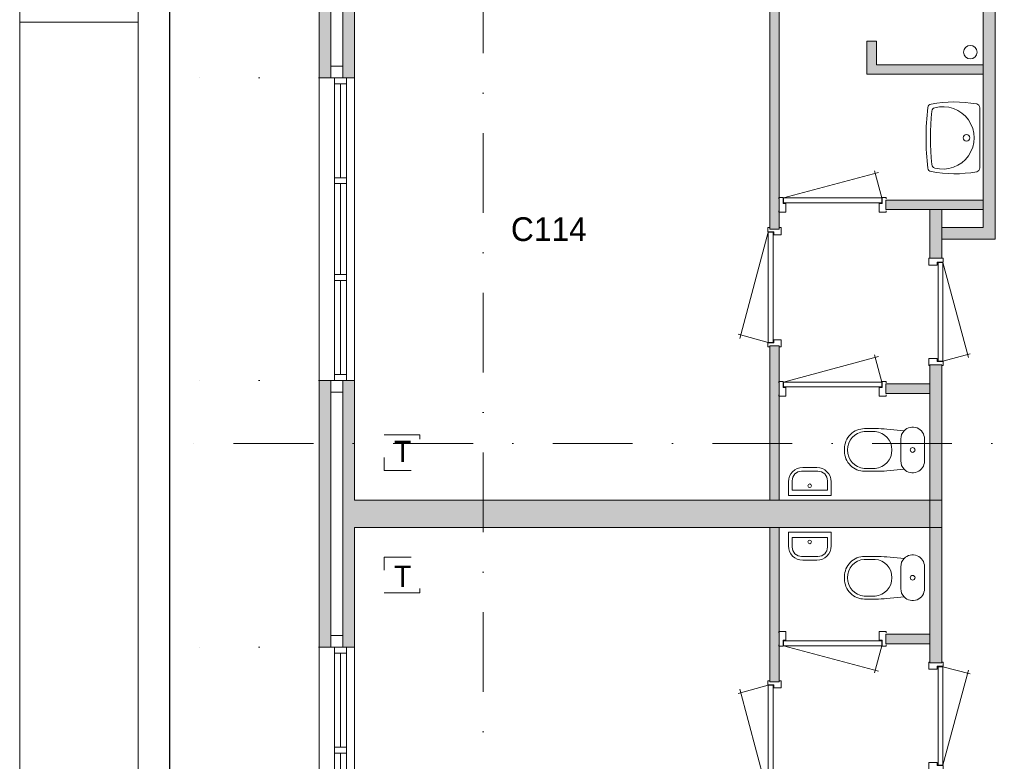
# Model space of a CAD drawing. Header units: millimetres. Extents: x 0 to 84100, y 0 to 59400.
# Tile 5 of 36: x 0 to 8302, y 23471 to 29722. Entities that reach past the tile are written whole.
import ezdxf
from ezdxf.enums import TextEntityAlignment as Align
from ezdxf.xclip import XClip

# ---------------------------------------------------------------- set-up
doc = ezdxf.new("R2010")
doc.units = ezdxf.units.MM
doc.header["$PDMODE"] = 3
doc.header["$PDSIZE"] = 1
for name, pattern in [('DGN1', [504.6, 0, -504.6]), ('DGN2', [672.8, 336.4, -336.4]), ('DGN4', [1345.6, 672.8, -336.4, 0, -336.4])]:
    doc.linetypes.add(name, pattern=pattern)
for name, color, linetype in [('16', 7, 'Continuous'), ('17', 7, 'Continuous'), ('30', 7, 'Continuous'), ('32', 7, 'Continuous'), ('33', 7, 'Continuous'), ('40', 7, 'Continuous'), ('48', 7, 'Continuous'), ('56', 7, 'Continuous'), ('58', 7, 'Continuous'), ('62', 7, 'Continuous'), ('KADER', 7, 'Continuous'), ('TRAP', 7, 'Continuous')]:
    doc.layers.add(name, color=color, linetype=linetype)
doc.styles.add('dgn001', font='dgn001.shx')
doc.styles.add('dgn003', font='dgn003.shx')
doc.styles.get("Standard").update_dxf_attribs({"font": 'arial.ttf'})
doc.dimstyles.get("Standard").update_dxf_attribs({"dimtxt": 0.18, "dimasz": 0.18, "dimexe": 0.18, "dimexo": 0.0625, "dimgap": 0.09, "dimtad": 0, "dimtih": 1, "dimtoh": 1, "dimdec": 4, "dimzin": 0, "dimdsep": 46, "dimtxsty": 'Standard', "dimcen": 0.09, "dimadec": 0, "dimazin": 0, "dimtfac": 1, "dimtdec": 4, "dimtofl": 0, "dimtmove": 0, "dimatfit": 3, "dimfxl": 1, "dimtolj": 1, "dimtzin": 0, "dimarcsym": 0})

# ---------------------------------------------------------------- blocks, each defined once
blk = doc.blocks.new('AnonymousCell11')
at = {"layer": 'TRAP', "color": 1, "linetype": 'DGN2', "lineweight": 0, "flags": 128}
blk.add_lwpolyline([(-150, -139), (150, -139), (150, 161), (-150, 161), (-150, -139)], dxfattribs=at)
at = {"layer": 'TRAP', "color": 1, "linetype": 'DGN2', "lineweight": 0, "style": 'dgn001'}
blk.add_text('T', height=180, dxfattribs=at).set_placement((-68, -90))
blk = doc.blocks.new('AnonymousCell12')
at = {"layer": 'TRAP', "color": 1, "linetype": 'DGN2', "lineweight": 0, "flags": 128}
blk.add_lwpolyline([(-150, 139), (150, 139), (150, -161), (-150, -161), (-150, 139)], dxfattribs=at)
at = {"layer": 'TRAP', "color": 1, "linetype": 'DGN2', "lineweight": 0, "style": 'dgn001'}
blk.add_text('T', height=180, dxfattribs=at).set_placement((-68, -90))
blk = doc.blocks.new('830R10118')
at = {"layer": '33', "color": 1, "linetype": 'Continuous', "lineweight": 0}
for p, q in [((108, -38), (336.87, -99.32)), ((108, -868), (322.82, -66.28))]:
    blk.add_line(p, q, dxfattribs=at)
at = {"layer": '33', "color": 92, "linetype": 'Continuous', "lineweight": 13, "true_color": 0x00e100, "flags": 128}
for points in [[(100, 0), (111, 0), (111, -35), (61, -35), (61, -60), (-11, -60), (-11, 0), (0, 0)], [(100, -906), (111, -906), (111, -871), (61, -871), (61, -846), (-11, -846), (-11, -906), (0, -906)]]:
    blk.add_lwpolyline(points, dxfattribs=at)
at = {"layer": '33', "color": 2, "linetype": 'Continuous', "lineweight": 13, "true_color": 0xf0f000, "flags": 128}
blk.add_lwpolyline([(108, -868), (108, -38), (68, -38), (68, -868), (108, -868)], dxfattribs=at)
blk = doc.blocks.new('CLOS0239')
at = {"layer": '40', "color": 7, "linetype": 'Continuous', "lineweight": 0}
for p, q in [((-527.8, 155), (-435.8, 155)), ((-220, -92.5), (-220, 92.5)), ((-670, -1.1), (-670, 0.8)), ((-527.8, -155), (-435.5, -155))]:
    blk.add_line(p, q, dxfattribs=at)
at = {"layer": '40', "color": 7, "linetype": 'Continuous', "lineweight": 0, "flags": 128}
for points in [[(-338.3, -175.7), (-191.9, -162), (-191.9, -162, 0.674333), (-20, -92.5), (-20, -92.5), (-20, 92.5), (-20, 92.5, 0.674333), (-191.9, 162), (-191.9, 162), (-338.3, 175.7), (-338.3, 175.7, 0.023285), (-431.3, 180), (-431.3, 180), (-525, 180), (-525, 180, 0.414214), (-695, 10), (-695, 10), (-695, -10), (-695, -10, 0.414214), (-525, -180), (-525, -180), (-431.3, -180), (-431.3, -180, 0.023285), (-338.3, -175.7)], [(-220, 92.5, -0.194504), (-191.9, 162)], [(-191.9, -162, -0.194504), (-220, -92.5)]]:
    blk.add_lwpolyline(points, format="xyb", dxfattribs=at)
at = {"layer": '40', "color": 7, "linetype": 'Continuous', "lineweight": 0}
blk.add_circle((-120, 0), 20, dxfattribs=at)
for centre, start, end in [((-514.4, 0), 94.9259, 265.0741), ((-450, 0), 274.92635, 85.07365)]:
    blk.add_arc(centre, 155.6, start, end, dxfattribs=at)
blk = doc.blocks.new('FT0139')
at = {"layer": '40', "color": 7, "linetype": 'Continuous', "lineweight": 0}
for p, q in [((180, -20), (-180, -20)), ((148.9, -64.6), (-148.9, -64.6)), ((-148.9, -64.6), (-148.9, -144)), ((180, -135.1), (180, -20))]:
    blk.add_line(p, q, dxfattribs=at)
at = {"layer": '40', "color": 7, "linetype": 'Continuous', "lineweight": 0, "flags": 128}
for points in [[(-180, -20), (-180, -135.1)], [(148.9, -144), (148.9, -64.6)], [(-68.9, -224), (68.9, -224)], [(-60, -255.1), (60, -255.1)]]:
    blk.add_lwpolyline(points, dxfattribs=at)
for points in [[(-60, -255.1, -0.414214), (-180, -135.1)], [(-68.9, -224, -0.414214), (-148.9, -144)]]:
    blk.add_lwpolyline(points, format="xyb", dxfattribs=at)
at = {"layer": '40', "color": 7, "linetype": 'Continuous', "lineweight": 0}
blk.add_circle((-0.9, -101.1), 15.1, dxfattribs=at)
for centre, radius in [((60, -135.1), 120), ((68.9, -144), 80)]:
    blk.add_arc(centre, radius, 270, 0, dxfattribs=at)
blk = doc.blocks.new('830R10119')
at = {"layer": '33', "color": 1, "linetype": 'Continuous', "lineweight": 0}
for p, q in [((-868, -108), (-66.28, -322.82)), ((-38, -108), (-99.32, -336.87))]:
    blk.add_line(p, q, dxfattribs=at)
at = {"layer": '33', "color": 92, "linetype": 'Continuous', "lineweight": 13, "true_color": 0x00e100, "flags": 128}
for points in [[(-906, -100), (-906, -111), (-871, -111), (-871, -61), (-846, -61), (-846, 11), (-906, 11), (-906, 0)], [(0, -100), (0, -111), (-35, -111), (-35, -61), (-60, -61), (-60, 11), (0, 11), (0, 0)]]:
    blk.add_lwpolyline(points, dxfattribs=at)
at = {"layer": '33', "color": 2, "linetype": 'Continuous', "lineweight": 13, "true_color": 0xf0f000, "flags": 128}
blk.add_lwpolyline([(-868, -108), (-38, -108), (-38, -68), (-868, -68), (-868, -108)], dxfattribs=at)
blk = doc.blocks.new('930L0940')
at = {"layer": '33', "color": 1, "linetype": 'Continuous', "lineweight": 0}
for p, q in [((-98, 968), (-353.44, 899.56)), ((-98, 38), (-338.7, 936.31))]:
    blk.add_line(p, q, dxfattribs=at)
at = {"layer": '33', "color": 92, "linetype": 'Continuous', "lineweight": 13, "true_color": 0x00e100, "flags": 128}
for points in [[(-90, 1006), (-101, 1006), (-101, 971), (-51, 971), (-51, 946), (11, 946), (11, 1006), (0, 1006)], [(-90, 0), (-101, 0), (-101, 35), (-51, 35), (-51, 60), (11, 60), (11, 0), (0, 0)]]:
    blk.add_lwpolyline(points, dxfattribs=at)
at = {"layer": '33', "color": 2, "linetype": 'Continuous', "lineweight": 13, "true_color": 0xf0f000, "flags": 128}
blk.add_lwpolyline([(-98, 968), (-98, 38), (-58, 38), (-58, 968), (-98, 968)], dxfattribs=at)
blk = doc.blocks.new('830R10121')
at = {"layer": '33', "color": 1, "linetype": 'Continuous', "lineweight": 0}
for p, q in [((108, 868), (322.82, 66.28)), ((108, 38), (336.87, 99.32))]:
    blk.add_line(p, q, dxfattribs=at)
at = {"layer": '33', "color": 92, "linetype": 'Continuous', "lineweight": 13, "true_color": 0x00e100, "flags": 128}
for points in [[(100, 906), (111, 906), (111, 871), (61, 871), (61, 846), (-11, 846), (-11, 906), (0, 906)], [(100, 0), (111, 0), (111, 35), (61, 35), (61, 60), (-11, 60), (-11, 0), (0, 0)]]:
    blk.add_lwpolyline(points, dxfattribs=at)
at = {"layer": '33', "color": 2, "linetype": 'Continuous', "lineweight": 13, "true_color": 0xf0f000, "flags": 128}
blk.add_lwpolyline([(108, 868), (108, 38), (68, 38), (68, 868), (108, 868)], dxfattribs=at)
blk = doc.blocks.new('CLOS0240')
at = {"layer": '40', "color": 7, "linetype": 'Continuous', "lineweight": 0}
for p, q in [((-527.8, 155), (-435.5, 155)), ((-220, 92.5), (-220, -92.5)), ((-670, 1.1), (-670, -0.8)), ((-527.8, -155), (-435.8, -155))]:
    blk.add_line(p, q, dxfattribs=at)
at = {"layer": '40', "color": 7, "linetype": 'Continuous', "lineweight": 0, "flags": 128}
for points in [[(-338.3, 175.7), (-191.9, 162), (-191.9, 162, -0.674333), (-20, 92.5), (-20, 92.5), (-20, -92.5), (-20, -92.5, -0.674333), (-191.9, -162), (-191.9, -162), (-338.3, -175.7), (-338.3, -175.7, -0.023285), (-431.3, -180), (-431.3, -180), (-525, -180), (-525, -180, -0.414214), (-695, -10), (-695, -10), (-695, 10), (-695, 10, -0.414214), (-525, 180), (-525, 180), (-431.3, 180), (-431.3, 180, -0.023285), (-338.3, 175.7)], [(-527.8, -155, -0.917521), (-527.8, 155)], [(-436.6, 155, -0.917514), (-436.6, -155)]]:
    blk.add_lwpolyline(points, format="xyb", dxfattribs=at)
at = {"layer": '40', "color": 7, "linetype": 'Continuous', "lineweight": 0}
blk.add_circle((-120, 0), 20, dxfattribs=at)
for centre, start, end in [((-120, 92.5), 135.97272, 180), ((-120, -92.5), 180, 224.02728)]:
    blk.add_arc(centre, 100, start, end, dxfattribs=at)
blk = doc.blocks.new('FT0140')
at = {"layer": '40', "color": 7, "linetype": 'Continuous', "lineweight": 0}
for p, q in [((-148.9, 64.6), (-148.9, 144)), ((180, 135.1), (180, 20)), ((180, 20), (-180, 20)), ((148.9, 64.6), (-148.9, 64.6))]:
    blk.add_line(p, q, dxfattribs=at)
at = {"layer": '40', "color": 7, "linetype": 'Continuous', "lineweight": 0, "flags": 128}
for points in [[(-60, 255.1), (60, 255.1)], [(-68.9, 224), (68.9, 224)], [(-180, 20), (-180, 135.1)], [(148.9, 144), (148.9, 64.6)]]:
    blk.add_lwpolyline(points, dxfattribs=at)
for points in [[(60, 255.1, -0.414214), (180, 135.1)], [(68.9, 224, -0.414214), (148.9, 144)]]:
    blk.add_lwpolyline(points, format="xyb", dxfattribs=at)
at = {"layer": '40', "color": 7, "linetype": 'Continuous', "lineweight": 0}
blk.add_circle((-0.9, 101.1), 15.1, dxfattribs=at)
for centre, radius in [((-60, 135.1), 120), ((-68.9, 144), 80)]:
    blk.add_arc(centre, radius, 90, 180, dxfattribs=at)
blk = doc.blocks.new('830R10122')
at = {"layer": '33', "color": 1, "linetype": 'Continuous', "lineweight": 0}
for p, q in [((-38, 108), (-99.32, 336.87)), ((-868, 108), (-66.28, 322.82))]:
    blk.add_line(p, q, dxfattribs=at)
at = {"layer": '33', "color": 92, "linetype": 'Continuous', "lineweight": 13, "true_color": 0x00e100, "flags": 128}
for points in [[(-906, 100), (-906, 111), (-871, 111), (-871, 61), (-846, 61), (-846, -11), (-906, -11), (-906, 0)], [(0, 100), (0, 111), (-35, 111), (-35, 61), (-60, 61), (-60, -11), (0, -11), (0, 0)]]:
    blk.add_lwpolyline(points, dxfattribs=at)
at = {"layer": '33', "color": 2, "linetype": 'Continuous', "lineweight": 13, "true_color": 0xf0f000, "flags": 128}
blk.add_lwpolyline([(-868, 108), (-38, 108), (-38, 68), (-868, 68), (-868, 108)], dxfattribs=at)
blk = doc.blocks.new('930L0941')
at = {"layer": '33', "color": 1, "linetype": 'Continuous', "lineweight": 0}
for p, q in [((-98, -38), (-338.7, -936.31)), ((-98, -968), (-353.44, -899.56))]:
    blk.add_line(p, q, dxfattribs=at)
at = {"layer": '33', "color": 92, "linetype": 'Continuous', "lineweight": 13, "true_color": 0x00e100, "flags": 128}
for points in [[(-90, 0), (-101, 0), (-101, -35), (-51, -35), (-51, -60), (11, -60), (11, 0), (0, 0)], [(-90, -1006), (-101, -1006), (-101, -971), (-51, -971), (-51, -946), (11, -946), (11, -1006), (0, -1006)]]:
    blk.add_lwpolyline(points, dxfattribs=at)
at = {"layer": '33', "color": 2, "linetype": 'Continuous', "lineweight": 13, "true_color": 0xf0f000, "flags": 128}
blk.add_lwpolyline([(-98, -968), (-98, -38), (-58, -38), (-58, -968), (-98, -968)], dxfattribs=at)
blk = doc.blocks.new('WT0140')
at = {"layer": '40', "color": 7, "linetype": 'Continuous', "lineweight": 0}
blk.add_line((-20, 253.2), (-20, -253.2), dxfattribs=at)
blk.add_circle((-133.3, 0), 28.1, dxfattribs=at)
for centre, radius, start, end in [((1669.4, 0), 2143.7, 173.14249, 186.85751), ((-426.2, 252), 33, 100.34551, 173.14249), ((-236.5, -765.8), 1068.4, 79.79831, 100.55139), ((-392.2, 222.2), 33, 105.13334, 173.95824), ((-332.1, 0), 263.1, 254.86666, 105.13334), ((-53, 253.2), 33, 0, 79.99733), ((1706.8, 0), 2143.7, 173.95824, 186.04176), ((-392.2, -222.2), 33, 186.04176, 254.86666), ((-426.2, -252), 33, 186.85751, 259.65449), ((-236.5, 765.8), 1068.4, 259.44861, 280.20169), ((-53, -253.2), 33, 280.00267, 0)]:
    blk.add_arc(centre, radius, start, end, dxfattribs=at)
blk = doc.blocks.new('830R10123')
at = {"layer": '33', "color": 1, "linetype": 'Continuous', "lineweight": 0}
for p, q in [((-38, 108), (-99.32, 336.87)), ((-868, 108), (-66.28, 322.82))]:
    blk.add_line(p, q, dxfattribs=at)
at = {"layer": '33', "color": 92, "linetype": 'Continuous', "lineweight": 13, "true_color": 0x00e100, "flags": 128}
for points in [[(-906, 100), (-906, 111), (-871, 111), (-871, 61), (-846, 61), (-846, -11), (-906, -11), (-906, 0)], [(0, 100), (0, 111), (-35, 111), (-35, 61), (-60, 61), (-60, -11), (0, -11), (0, 0)]]:
    blk.add_lwpolyline(points, dxfattribs=at)
at = {"layer": '33', "color": 2, "linetype": 'Continuous', "lineweight": 13, "true_color": 0xf0f000, "flags": 128}
blk.add_lwpolyline([(-868, 108), (-38, 108), (-38, 68), (-868, 68), (-868, 108)], dxfattribs=at)
blk = doc.blocks.new('_DotSmall')
at = {"color": 0, "linetype": 'ByBlock', "const_width": 0.5}
blk.add_lwpolyline([(-0.0625, 0, 1), (0.0625, 0, 1)], format="xyb", close=True, dxfattribs=at)
blk = doc.blocks.new('*D18460')
at = {"layer": '58', "color": 3, "linetype": 'Continuous', "lineweight": 0, "transparency": 16777216}
for p, q in [((-3935.24, 20574.49), (-3935.24, 19699.49)), ((-3935.24, 18024.49), (-3935.24, 18899.49))]:
    blk.add_line(p, q, dxfattribs=at)
at = {"layer": 'Defpoints', "color": 0, "linetype": 'Continuous', "transparency": 16777216}
for p in [(-1935.24, 20574.49), (-3935.24, 18024.49), (-1935.24, 18024.49)]:
    blk.add_point(p, dxfattribs=at)
at = {"layer": '58', "color": 3, "linetype": 'Continuous', "lineweight": 0, "transparency": 16777216, "xscale": 1080, "yscale": 1080, "zscale": 1080}
for p, rotation in [((-3935.24, 20574.49), 90), ((-3935.24, 18024.49), 270)]:
    blk.add_blockref('_DotSmall', p, dxfattribs=dict(at, rotation=rotation))
at = {"layer": '58', "color": 3, "linetype": 'Continuous', "lineweight": 0, "transparency": 16777216, "insert": (-3935.24, 19299.49), "char_height": 200, "attachment_point": 5, "rotation": 90, "style": 'dgn003'}
blk.add_mtext('\\A1;2550', dxfattribs=at)
blk = doc.blocks.new('*D18461')
at = {"layer": '58', "color": 3, "linetype": 'Continuous', "lineweight": 0, "transparency": 16777216}
for p, q in [((-3935.24, 22824.49), (-3935.24, 22099.49)), ((-3935.24, 20574.49), (-3935.24, 21299.49))]:
    blk.add_line(p, q, dxfattribs=at)
at = {"layer": 'Defpoints', "color": 0, "linetype": 'Continuous', "transparency": 16777216}
for p in [(-1967.06, 22824.49), (-3935.24, 20574.49), (-1967.06, 20574.49)]:
    blk.add_point(p, dxfattribs=at)
at = {"layer": '58', "color": 3, "linetype": 'Continuous', "lineweight": 0, "transparency": 16777216, "xscale": 1080, "yscale": 1080, "zscale": 1080}
for p, rotation in [((-3935.24, 22824.49), 90), ((-3935.24, 20574.49), 270)]:
    blk.add_blockref('_DotSmall', p, dxfattribs=dict(at, rotation=rotation))
at = {"layer": '58', "color": 3, "linetype": 'Continuous', "lineweight": 0, "transparency": 16777216, "insert": (-3935.24, 21699.49), "char_height": 200, "attachment_point": 5, "rotation": 90, "style": 'dgn003'}
blk.add_mtext('\\A1;2250', dxfattribs=at)
blk = doc.blocks.new('*D18462')
at = {"layer": '58', "color": 3, "linetype": 'Continuous', "lineweight": 0, "transparency": 16777216}
for p, q in [((-3935.24, 25374.49), (-3935.24, 24499.49)), ((-3935.24, 22824.49), (-3935.24, 23699.49))]:
    blk.add_line(p, q, dxfattribs=at)
at = {"layer": 'Defpoints', "color": 0, "linetype": 'Continuous', "transparency": 16777216}
for p in [(-3935.24, 25374.49), (-1935.24, 25374.49), (-1935.24, 22824.49)]:
    blk.add_point(p, dxfattribs=at)
at = {"layer": '58', "color": 3, "linetype": 'Continuous', "lineweight": 0, "transparency": 16777216, "xscale": 1080, "yscale": 1080, "zscale": 1080}
for p, rotation in [((-3935.24, 25374.49), 90), ((-3935.24, 22824.49), 270)]:
    blk.add_blockref('_DotSmall', p, dxfattribs=dict(at, rotation=rotation))
at = {"layer": '58', "color": 3, "linetype": 'Continuous', "lineweight": 0, "transparency": 16777216, "insert": (-3935.24, 24099.49), "char_height": 200, "attachment_point": 5, "rotation": 270, "style": 'dgn003'}
blk.add_mtext('\\A1;2550', dxfattribs=at)
blk = doc.blocks.new('*D18463')
at = {"layer": '58', "color": 3, "linetype": 'Continuous', "lineweight": 0, "transparency": 16777216}
for p, q in [((-3935.24, 27624.49), (-3935.24, 26899.49)), ((-3935.24, 25374.49), (-3935.24, 26099.49))]:
    blk.add_line(p, q, dxfattribs=at)
at = {"layer": 'Defpoints', "color": 0, "linetype": 'Continuous', "transparency": 16777216}
for p in [(-1178.1, 27624.49), (-3935.24, 25374.49), (-1178.1, 25374.49)]:
    blk.add_point(p, dxfattribs=at)
at = {"layer": '58', "color": 3, "linetype": 'Continuous', "lineweight": 0, "transparency": 16777216, "xscale": 1080, "yscale": 1080, "zscale": 1080}
for p, rotation in [((-3935.24, 27624.49), 90), ((-3935.24, 25374.49), 270)]:
    blk.add_blockref('_DotSmall', p, dxfattribs=dict(at, rotation=rotation))
at = {"layer": '58', "color": 3, "linetype": 'Continuous', "lineweight": 0, "transparency": 16777216, "insert": (-3935.24, 26499.49), "char_height": 200, "attachment_point": 5, "rotation": 90, "style": 'dgn003'}
blk.add_mtext('\\A1;2250', dxfattribs=at)
blk = doc.blocks.new('A1')
at = {"layer": 'KADER', "color": 1, "linetype": 'Continuous', "lineweight": 0}
for p, q in [((0, 59400), (0, 0)), ((0, 29700), (1000, 29700))]:
    blk.add_line(p, q, dxfattribs=at)
at = {"layer": 'KADER', "color": 5, "linetype": 'Continuous', "lineweight": 0, "flags": 128}
blk.add_lwpolyline([(1000, 1000), (83100, 1000), (83100, 58400), (1000, 58400), (1000, 1000)], dxfattribs=at)
blk = doc.blocks.new('AnonymousCell111')
at = {"color": 1, "linetype": 'Continuous', "lineweight": 0}
blk.add_blockref('A1', (-42050, -29700), dxfattribs=at)
blk = doc.blocks.new('50E03_329_B01 - Default')
at = {"layer": '62'}
for color, points in [(7, [(-1835.24, 27624.49), (-1835.24, 25374.49), (-1935.24, 25374.49), (-1935.24, 27624.49)]), (9, [(-1735.24, 27624.49), (-1635.24, 27624.49), (-1635.24, 26614.49), (3664.76, 26614.49), (3664.76, 26384.49), (-1635.24, 26384.49), (-1635.24, 25374.49), (-1735.24, 25374.49)]), (7, [(3764.76, 26499.49), (3664.76, 26499.49), (3664.76, 24114.49), (3314.76, 24114.49), (3314.76, 24014.49), (3764.76, 24014.49)]), (9, [(1944.76, 26384.49), (1944.76, 24099.49), (1864.76, 24099.49), (1864.76, 26384.49)]), (9, [(2764.76, 25684.49), (2684.76, 25684.49), (2684.76, 25404.49), (3664.76, 25404.49), (3664.76, 25484.49), (2764.76, 25484.49)]), (9, [(2844.76, 24344.49), (2844.76, 24264.49), (3664.76, 24264.49), (3664.76, 24344.49)]), (7, [(3214.76, 24264.49), (3214.76, 23854.49), (3314.76, 23854.49), (3314.76, 24264.49)]), (9, [(1944.76, 23114.49), (1944.76, 21814.49), (1864.76, 21814.49), (1864.76, 23114.49)]), (7, [(3214.76, 22954.49), (3214.76, 21584.49), (3314.76, 21584.49), (3314.76, 22954.49)]), (7, [(-1835.24, 22824.49), (-1835.24, 20574.49), (-1935.24, 20574.49), (-1935.24, 22824.49)]), (9, [(-1735.24, 22824.49), (-1635.24, 22824.49), (-1635.24, 21814.49), (3214.76, 21814.49), (3214.76, 21584.49), (-1635.24, 21584.49), (-1635.24, 20574.49), (-1735.24, 20574.49)]), (9, [(2844.76, 22794.49), (2844.76, 22714.49), (3214.76, 22714.49), (3214.76, 22794.49)]), (7, [(3214.76, 20444.49), (3214.76, 21814.49), (3314.76, 21814.49), (3314.76, 20444.49)]), (9, [(1944.76, 20284.49), (1944.76, 21584.49), (1864.76, 21584.49), (1864.76, 20284.49)]), (9, [(2844.76, 20604.49), (2844.76, 20684.49), (3214.76, 20684.49), (3214.76, 20604.49)])]:
    blk.add_hatch(color=color, dxfattribs=at).paths.add_polyline_path(points)
at = {"layer": '16', "color": 92, "linetype": 'Continuous', "lineweight": 0, "true_color": 0x00e100, "flags": 128}
for points in [[(-1635.24, 26384.49), (-1635.24, 25374.49), (-1935.24, 25374.49), (-1935.24, 27624.49), (-1635.24, 27624.49), (-1635.24, 26614.49)], [(-1735.24, 26514.49), (-1735.24, 25474.49), (-1835.24, 25474.49), (-1835.24, 27524.49), (-1735.24, 27524.49), (-1735.24, 26514.49)], [(3764.76, 26499.49), (3764.76, 24014.49), (3314.76, 24014.49), (3314.76, 24114.49), (3664.76, 24114.49), (3664.76, 26499.49), (3764.76, 26499.49)], [(1944.76, 24099.49), (1944.76, 26384.49), (1864.76, 26384.49), (1864.76, 24099.49), (1944.76, 24099.49)], [(3664.76, 25484.49), (2764.76, 25484.49), (2764.76, 25684.49), (2684.76, 25684.49), (2684.76, 25404.49), (3664.76, 25404.49), (3664.76, 25484.49)], [(3664.76, 24344.49), (3664.76, 24264.49), (2844.76, 24264.49), (2844.76, 24344.49), (3664.76, 24344.49)], [(3314.76, 24264.49), (3314.76, 23854.49), (3214.76, 23854.49), (3214.76, 24264.49), (3314.76, 24264.49)], [(1944.76, 21814.49), (1944.76, 23114.49), (1864.76, 23114.49), (1864.76, 21814.49), (1944.76, 21814.49)], [(3314.76, 22954.49), (3314.76, 21584.49), (3214.76, 21584.49), (3214.76, 22954.49), (3314.76, 22954.49)], [(-1635.24, 21584.49), (-1635.24, 20574.49), (-1935.24, 20574.49), (-1935.24, 22824.49), (-1635.24, 22824.49), (-1635.24, 21814.49)], [(3214.76, 22794.49), (3214.76, 22714.49), (2844.76, 22714.49), (2844.76, 22794.49), (3214.76, 22794.49)], [(-1735.24, 21714.49), (-1735.24, 20674.49), (-1835.24, 20674.49), (-1835.24, 22724.49), (-1735.24, 22724.49), (-1735.24, 21714.49)], [(3314.76, 20444.49), (3314.76, 21814.49), (3214.76, 21814.49), (3214.76, 20444.49), (3314.76, 20444.49)], [(1944.76, 21584.49), (1944.76, 20284.49), (1864.76, 20284.49), (1864.76, 21584.49), (1944.76, 21584.49)], [(3214.76, 20604.49), (3214.76, 20684.49), (2844.76, 20684.49), (2844.76, 20604.49), (3214.76, 20604.49)]]:
    blk.add_lwpolyline(points, dxfattribs=at)
at = {"layer": '17', "color": 92, "linetype": 'Continuous', "lineweight": 0, "true_color": 0x00e100}
for p, q in [((-1635.24, 21814.49), (3214.76, 21814.49)), ((-1635.24, 21584.49), (3214.76, 21584.49))]:
    blk.add_line(p, q, dxfattribs=at)
at = {"layer": '30', "color": 3, "linetype": 'Continuous', "lineweight": 0}
for p, q in [((-1735.24, 25474.49), (-1835.24, 25474.49)), ((-1935.24, 25374.49), (-1935.24, 22824.49)), ((-1635.24, 25374.49), (-1635.24, 22824.49)), ((-1735.24, 20674.49), (-1835.24, 20674.49)), ((-1935.24, 18024.49), (-1935.24, 20574.49)), ((-1635.24, 18024.49), (-1635.24, 20574.49))]:
    blk.add_line(p, q, dxfattribs=at)
at = {"layer": '32', "color": 3, "linetype": 'Continuous', "lineweight": 0}
for p, q in [((-1805.24, 22874.49), (-1805.24, 25324.49)), ((-1805.24, 25324.49), (-1705.24, 25324.49)), ((-1755.24, 25324.49), (-1755.24, 24532.82)), ((-1705.24, 25324.49), (-1705.24, 22824.49)), ((-1755.24, 24482.82), (-1755.24, 23716.15)), ((-1755.24, 23666.15), (-1755.24, 22874.49)), ((-1805.24, 20524.49), (-1805.24, 18074.49)), ((-1755.24, 19732.83), (-1755.24, 20524.49)), ((-1705.24, 18074.49), (-1705.24, 20574.49)), ((-1755.24, 18916.16), (-1755.24, 19682.83))]:
    blk.add_line(p, q, dxfattribs=at)
at = {"layer": '32', "color": 3, "linetype": 'Continuous', "lineweight": 0, "flags": 128}
for points in [[(-1705.24, 25374.49), (-1705.24, 25324.49), (-1805.24, 25324.49), (-1805.24, 25374.49), (-1705.24, 25374.49)], [(-1705.24, 24532.82), (-1705.24, 24482.82), (-1805.24, 24482.82), (-1805.24, 24532.82), (-1705.24, 24532.82)], [(-1705.24, 23716.15), (-1705.24, 23666.15), (-1805.24, 23666.15), (-1805.24, 23716.15), (-1705.24, 23716.15)], [(-1705.24, 22874.49), (-1705.24, 22824.49), (-1805.24, 22824.49), (-1805.24, 22874.49), (-1705.24, 22874.49)], [(-1705.24, 20524.49), (-1705.24, 20574.49), (-1805.24, 20574.49), (-1805.24, 20524.49), (-1705.24, 20524.49)], [(-1705.24, 19682.83), (-1705.24, 19732.83), (-1805.24, 19732.83), (-1805.24, 19682.83), (-1705.24, 19682.83)]]:
    blk.add_lwpolyline(points, dxfattribs=at)
at = {"layer": '40', "color": 3, "linetype": 'Continuous', "lineweight": 0}
blk.add_circle((3556.16, 25591.25), 57.46, dxfattribs=at)
at = {"layer": '56', "color": 3, "linetype": 'DGN4', "lineweight": 0}
for p, q in [((-550.24, 55989.76), (-550.24, 547.85)), ((52180.43, 22292.77), (-3616.95, 22292.77))]:
    blk.add_line(p, q, dxfattribs=at)
at = {"layer": '58', "color": 3, "linetype": 'DGN1', "lineweight": 0}
for p, q in [((-1935.24, 25374.49), (-3935.24, 25374.49)), ((-1935.24, 22824.49), (-3935.24, 22824.49)), ((-1935.24, 20574.49), (-3935.24, 20574.49))]:
    blk.add_line(p, q, dxfattribs=at)
at = {"layer": '62', "color": 7, "linetype": 'Continuous', "lineweight": 0, "flags": 128}
for points in [[(-1835.24, 27624.49), (-1835.24, 25374.49), (-1935.24, 25374.49), (-1935.24, 27624.49), (-1835.24, 27624.49)], [(3764.76, 26499.49), (3664.76, 26499.49), (3664.76, 24114.49), (3314.76, 24114.49), (3314.76, 24014.49), (3764.76, 24014.49), (3764.76, 26499.49)], [(3214.76, 24264.49), (3214.76, 23854.49), (3314.76, 23854.49), (3314.76, 24264.49), (3214.76, 24264.49)], [(3214.76, 22954.49), (3214.76, 21584.49), (3314.76, 21584.49), (3314.76, 22954.49), (3214.76, 22954.49)], [(-1835.24, 22824.49), (-1835.24, 20574.49), (-1935.24, 20574.49), (-1935.24, 22824.49), (-1835.24, 22824.49)], [(3214.76, 20444.49), (3214.76, 21814.49), (3314.76, 21814.49), (3314.76, 20444.49), (3214.76, 20444.49)]]:
    blk.add_lwpolyline(points, dxfattribs=at)
at = {"layer": '62', "color": 9, "linetype": 'Continuous', "lineweight": 0, "flags": 128}
for points in [[(-1735.24, 27624.49), (-1635.24, 27624.49), (-1635.24, 26614.49), (3664.76, 26614.49), (3664.76, 26384.49), (-1635.24, 26384.49), (-1635.24, 25374.49), (-1735.24, 25374.49), (-1735.24, 27624.49)], [(1944.76, 26384.49), (1944.76, 24099.49), (1864.76, 24099.49), (1864.76, 26384.49), (1944.76, 26384.49)], [(2764.76, 25684.49), (2684.76, 25684.49), (2684.76, 25404.49), (3664.76, 25404.49), (3664.76, 25484.49), (2764.76, 25484.49), (2764.76, 25684.49)], [(2844.76, 24344.49), (2844.76, 24264.49), (3664.76, 24264.49), (3664.76, 24344.49), (2844.76, 24344.49)], [(1944.76, 23114.49), (1944.76, 21814.49), (1864.76, 21814.49), (1864.76, 23114.49), (1944.76, 23114.49)], [(-1735.24, 22824.49), (-1635.24, 22824.49), (-1635.24, 21814.49), (3214.76, 21814.49), (3214.76, 21584.49), (-1635.24, 21584.49), (-1635.24, 20574.49), (-1735.24, 20574.49), (-1735.24, 22824.49)], [(2844.76, 22794.49), (2844.76, 22714.49), (3214.76, 22714.49), (3214.76, 22794.49), (2844.76, 22794.49)], [(1944.76, 20284.49), (1944.76, 21584.49), (1864.76, 21584.49), (1864.76, 20284.49), (1944.76, 20284.49)], [(2844.76, 20604.49), (2844.76, 20684.49), (3214.76, 20684.49), (3214.76, 20604.49), (2844.76, 20604.49)]]:
    blk.add_lwpolyline(points, dxfattribs=at)
at = {"color": 7, "linetype": 'Continuous', "lineweight": 0}
for name, p in [('WT0140', (3656.9, 24868.63)), ('830R10123', (2847.84, 24254.31)), ('930L0941', (1950.73, 24112.72)), ('830R10121', (3216.66, 22949.78)), ('830R10122', (2847.85, 22702.89)), ('CLOS0240', (3189.86, 22238)), ('FT0140', (2202.72, 21834.92)), ('FT0139', (2202.72, 21564.06)), ('CLOS0239', (3189.86, 21160.98)), ('830R10119', (2847.85, 20696.09)), ('830R10118', (3216.66, 20449.2)), ('930L0940', (1950.73, 19286.26))]:
    blk.add_blockref(name, p, dxfattribs=at)
at = {"layer": '48', "color": 7, "linetype": 'Continuous', "lineweight": 0, "style": 'dgn003'}
blk.add_text('C114', height=200, dxfattribs=at).set_placement((2.21, 24099.15), align=Align.MIDDLE_CENTER)
at = {"layer": '58', "color": 3, "linetype": 'Continuous', "lineweight": 0}
for base, p1, p2, angle, picture, middle, turn in [((-3935.24, 25374.49), (-1178.1, 27624.49), (-1178.1, 25374.49), 90, '*D18463', (-3935.24, 26499.49), 90), ((-3935.24, 25374.49), (-1935.24, 22824.49), (-1935.24, 25374.49), 270, '*D18462', (-3935.24, 24099.49), 270), ((-3935.24, 20574.49), (-1967.06, 22824.49), (-1967.06, 20574.49), 90, '*D18461', (-3935.24, 21699.49), 90), ((-3935.24, 18024.49), (-1935.24, 20574.49), (-1935.24, 18024.49), 90, '*D18460', (-3935.24, 19299.49), 90)]:
    dim = blk.add_linear_dim(base=base, p1=p1, p2=p2, angle=angle, dimstyle='Standard', override={"dimscale": 1, "dimtxt": 200, "dimasz": 1080, "dimexe": 0, "dimexo": 0, "dimgap": 100, "dimtad": 1, "dimjust": 0, "dimtih": 0, "dimtoh": 0, "dimdec": 0, "dimlfac": 1, "dimzin": 11, "dimdsep": 46, "dimlunit": 2, "dimpost": '<>', "dimtxsty": 'dgn003', "dimblk1": 'DotSmall', "dimblk2": 'DotSmall', "dimsah": 1, "dimcen": 0, "dimse1": 1, "dimse2": 1, "dimclrd": 3, "dimclre": 3, "dimclrt": 3, "dimtol": 0, "dimtix": 1, "dimtofl": 1, "dimatfit": 3, "dimfrac": 1, "dimtolj": 1, "dimlwd": 0, "dimlwe": 0}, dxfattribs=at)
    dim.commit()
    dim.dimension.update_dxf_attribs({"geometry": picture, "text_midpoint": middle, "text_rotation": turn})

msp = doc.modelspace()

# ---------------------------------------------------------------- block references
at = {"color": 1, "linetype": 'Continuous', "lineweight": 0}
for name, p in [('AnonymousCell111', (42050, 29700)), ('AnonymousCell12', (3224.32, 26082.84)), ('AnonymousCell11', (3224.32, 25030.84))]:
    msp.add_blockref(name, p, dxfattribs=at)
ref = msp.add_blockref('50E03_329_B01 - Default', (4459.56, 3857.35))
XClip(ref).set_block_clipping_path([(-3195.19, 3614.84), (51845.11, 51823.2)])

doc.saveas('drawing.dxf')
